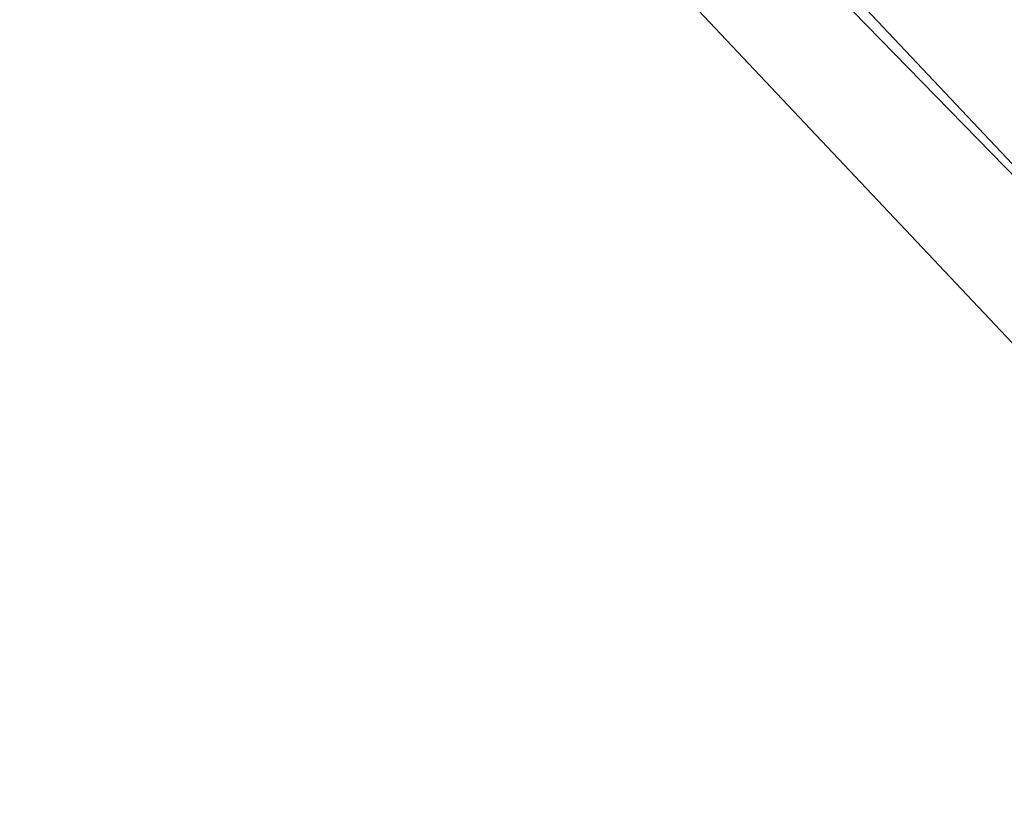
# Model space of a CAD drawing. Header units: millimetres. Extents: x -37.5 to 39.5, y -38.4 to 38.4.
# Tile 4 of 256: x -26.201 to -25.592, y -28.157 to -27.665. Entities that reach past the tile are written whole.
import ezdxf

# ---------------------------------------------------------------- set-up
doc = ezdxf.new("R2010")
doc.units = ezdxf.units.MM
doc.header["$LTSCALE"] = 25.4
doc.layers.get('0').update_dxf_attribs({"true_color": 0xff5454})

# ---------------------------------------------------------------- blocks, each defined once
blk = doc.blocks.new('ECHO-8371-8372.STL')
at = {"color": 7, "true_color": 0xffffff}
mesh = blk.add_polyface(dxfattribs=at)
corners = [(-28.78604, -23.15582, 0.18), (-26.08546, -26.25997, 16.18), (-24.56895, -27.73679, 0.18)]
mesh.append_faces([[corners[k] for k in face] for face in [(0, 1, 2)]], dxfattribs={"color": 7})
mesh = blk.add_polyface(dxfattribs=at)
corners = [(-25.25475, -27.79084, 16.88711), (-28.05526, -24.35052, 17.10388), (-28.30378, -24.55906, 16.88711), (-25.03211, -27.55487, 17.10388)]
mesh.append_faces([[corners[k] for k in face] for face in [(0, 1, 2), (1, 0, 3)]], dxfattribs={"vtx0": -1, "color": 7})
mesh = blk.add_polyface(dxfattribs=at)
corners = [(-25.25475, -27.79084, 16.88711), (-28.46984, -24.69839, 16.56268), (-25.40351, -27.94852, 16.56268), (-28.30378, -24.55906, 16.88711)]
mesh.append_faces([[corners[k] for k in face] for face in [(0, 1, 2), (1, 0, 3)]], dxfattribs={"vtx0": -1, "color": 7})
mesh = blk.add_polyface(dxfattribs=at)
corners = [(-25.40351, -27.94852, 16.56268), (-28.52815, -24.74732, 16.18), (-25.45574, -28.00389, 16.18), (-28.46984, -24.69839, 16.56268)]
mesh.append_faces([[corners[k] for k in face] for face in [(0, 1, 2), (1, 0, 3)]], dxfattribs={"vtx0": -1, "color": 7})
mesh = blk.add_polyface(dxfattribs=at)
corners = [(-25.94196, -26.12066, 16.38), (-22.71196, -29.17908, 16.36477), (-25.99688, -26.17397, 16.36477), (-22.66373, -29.11964, 16.38)]
mesh.append_faces([[corners[k] for k in face] for face in [(0, 1, 2), (1, 0, 3)]], dxfattribs={"vtx0": -1, "color": 7})
mesh = blk.add_polyface(dxfattribs=at)
corners = [(-25.99688, -26.17397, 16.36477), (-22.75284, -29.22946, 16.32142), (-26.04343, -26.21917, 16.32142), (-22.71196, -29.17908, 16.36477)]
mesh.append_faces([[corners[k] for k in face] for face in [(0, 1, 2), (1, 0, 3)]], dxfattribs={"vtx0": -1, "color": 7})
mesh = blk.add_polyface(dxfattribs=at)
corners = [(-26.04343, -26.21917, 16.32142), (-22.78016, -29.26313, 16.25654), (-26.07454, -26.24937, 16.25654), (-22.75284, -29.22946, 16.32142)]
mesh.append_faces([[corners[k] for k in face] for face in [(0, 1, 2), (1, 0, 3)]], dxfattribs={"vtx0": -1, "color": 7})
mesh = blk.add_polyface(dxfattribs=at)
corners = [(-26.07454, -26.24937, 16.25654), (-24.56895, -27.73679, 16.18), (-26.08546, -26.25997, 16.18)]
mesh.append_faces([[corners[k] for k in face] for face in [(0, 1, 2)]], dxfattribs={"color": 7})
mesh = blk.add_polyface(dxfattribs=at)
corners = [(-22.78016, -29.26313, 16.25654), (-24.56895, -27.73679, 16.18), (-26.07454, -26.24937, 16.25654)]
mesh.append_faces([[corners[k] for k in face] for face in [(0, 1, 2)]], dxfattribs={"color": 7})
mesh = blk.add_polyface(dxfattribs=at)
corners = [(-24.56895, -27.73679, 16.18), (-24.56895, -27.73679, 0.18), (-26.08546, -26.25997, 16.18)]
mesh.append_faces([[corners[k] for k in face] for face in [(0, 1, 2)]], dxfattribs={"color": 7})

msp = doc.modelspace()

# ---------------------------------------------------------------- block references
at = {"color": 7, "true_color": 0xffffff}
msp.add_blockref('ECHO-8371-8372.STL', (0, 0), dxfattribs=at)

doc.saveas('drawing.dxf')
